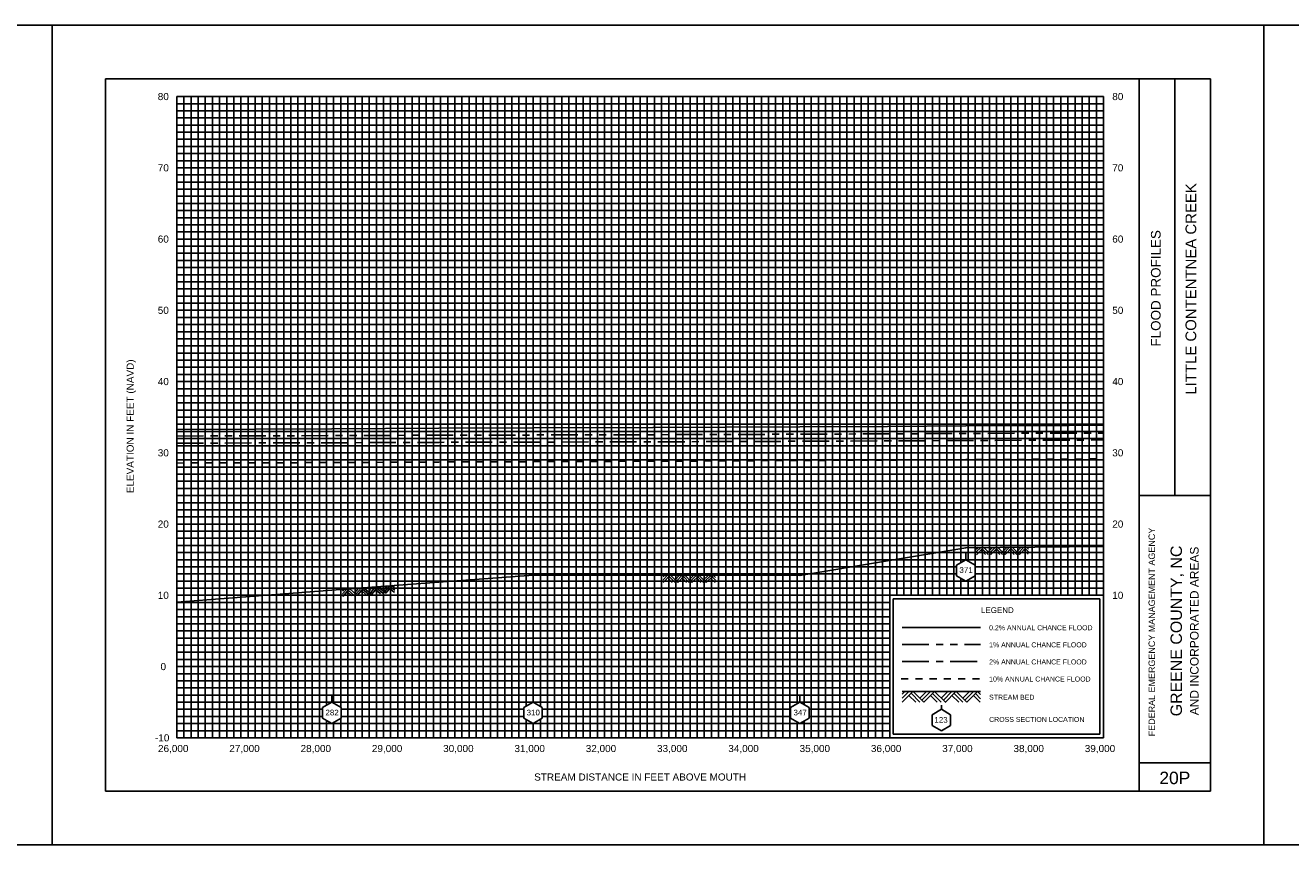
# Model space of a CAD drawing. Header units: inches. Extents: x -2 to 100, y -2 to 19.
# Tile 3 of 7: x 32 to 50, y -2 to 10. Entities that reach past the tile are written whole.
import ezdxf
from ezdxf.enums import TextEntityAlignment as Align

# ---------------------------------------------------------------- set-up
doc = ezdxf.new("R2010")
doc.units = ezdxf.units.IN
doc.header["$LTSCALE"] = 0.3
doc.header["$MEASUREMENT"] = 0
doc.set_wipeout_variables(frame=1)
for name, pattern in [('CENTER', [2, 1.25, -0.25, 0.25, -0.25]), ('DOT', [0.25, 0, -0.25]), ('HIDDEN', [0.375, 0.25, -0.125]), ('PHANTOM', [2.5, 1.25, -0.25, 0.25, -0.25, 0.25, -0.25])]:
    doc.linetypes.add(name, pattern=pattern)
doc.layers.get('0').update_dxf_attribs({"color": 3})
for name, color, linetype in [('1', 5, 'Continuous'), ('2', 50, 'Continuous'), ('3', 9, 'DOT'), ('7', 7, 'Continuous'), ('ROCK', 7, 'Continuous'), ('STREAM', 5, 'Continuous'), ('TEXT', 255, 'Continuous'), ('WS10', 4, 'HIDDEN'), ('WS100', 5, 'PHANTOM'), ('WS50', 1, 'CENTER'), ('WS500', 1, 'Continuous'), ('XSEC', 7, 'Continuous')]:
    doc.layers.add(name, color=color, linetype=linetype)
doc.styles.add('ARIAL', font='ARIAL.TTF')
doc.styles.add('xs', font='ARIAL.TTF')

# ---------------------------------------------------------------- blocks, each defined once
blk = doc.blocks.new('wipeout')
blk.add_wipeout([(0, 0.15), (-0.129917, 0.075), (-0.129917, -0.075), (0, -0.15), (0.129917, -0.075), (0.129917, 0.075)])
blk = doc.blocks.new('xsec')
blk.add_line((0, 0.35), (0, 0.25))
blk.add_blockref('wipeout', (0, 0.1))
for p, q in [((-0.13, 0.175), (0, 0.25)), ((0.13, 0.175), (0, 0.25)), ((0, 0.25), (0, 0.25)), ((-0.13, 0.025), (-0.13, 0.175)), ((0, -0.05), (-0.13, 0.025)), ((0, -0.05), (0.13, 0.025)), ((0.13, 0.025), (0.13, 0.175))]:
    blk.add_line(p, q)
blk = doc.blocks.new('rock')
at = {"layer": 'STREAM'}
for p, q in [((0.171, 0.001), (0.147, -0.023)), ((0.209, 0.001), (0.147, -0.061)), ((0.247, 0.001), (0.147, -0.099)), ((0.251, 0.001), (0.351, -0.099)), ((0.375, 0.001), (0.313, -0.061)), ((0.413, 0.001), (0.332, -0.08)), ((0.451, 0.001), (0.351, -0.099)), ((0.451, 0.001), (0.551, -0.099)), ((0.575, 0.001), (0.513, -0.061)), ((0.613, 0.001), (0.532, -0.08)), ((0.651, 0.001), (0.551, -0.099)), ((0.651, 0.001), (0.751, -0.099)), ((0.776, 0.001), (0.713, -0.061)), ((0.813, 0.001), (0.732, -0.08)), ((0.851, 0.001), (0.751, -0.099)), ((0.851, 0.001), (0.88, -0.028)), ((0.211, -0.034), (0.275, -0.099)), ((0.23, -0.016), (0.313, -0.099)), ((0.413, -0.036), (0.475, -0.099)), ((0.432, -0.018), (0.513, -0.099)), ((0.613, -0.036), (0.676, -0.099)), ((0.632, -0.018), (0.713, -0.099)), ((0.813, -0.036), (0.876, -0.099)), ((0.832, -0.018), (0.88, -0.066))]:
    blk.add_line(p, q, dxfattribs=at)

msp = doc.modelspace()

# ---------------------------------------------------------------- linework, layer by layer
for p, q in [((46.95, 1.95), (44.05, 1.95)), ((44.05, 1.95), (44.05, 0.05)), ((46.95, 0.05), (46.95, 1.95)), ((44.05, 0.05), (46.95, 0.05)), ((44.05, 0.05), (44.05, 0.05))]:
    msp.add_line(p, q)
at = {"layer": '1', "color": 8}
for p, q in [((32.25, 10), (15.25, 10)), ((32.25, -1.5), (32.25, 10)), ((32.25, 10), (32.25, -1.5)), ((49.25, 10), (32.25, 10)), ((49.25, -1.5), (49.25, 10)), ((49.25, 10), (49.25, -1.5)), ((66.25, 10), (49.25, 10)), ((15.25, -1.5), (32.25, -1.5)), ((32.25, -1.5), (49.25, -1.5)), ((49.25, -1.5), (66.25, -1.5))]:
    msp.add_line(p, q, dxfattribs=at)
at = {"layer": '1'}
for p, q in [((33, 9.25), (33, -0.75)), ((48.5, 9.25), (33, 9.25)), ((47.5, -0.75), (47.5, 9.25)), ((48, 3.4), (48, 9.25)), ((48.5, -0.75), (48.5, 9.25)), ((47.5, 3.4), (48.5, 3.4)), ((47.5, -0.35), (48.5, -0.35)), ((33, -0.75), (33, -0.75)), ((33, -0.75), (48.5, -0.75))]:
    msp.add_line(p, q, dxfattribs=at)
at = {"layer": '2', "color": 50}
for p, q in [((34, 0), (34, 9)), ((34, 9), (47, 9)), ((35, 0), (35, 9)), ((36, 0), (36, 9)), ((37, 0), (37, 9)), ((38, 0), (38, 9)), ((39, 0), (39, 9)), ((40, 0), (40, 9)), ((41, 0), (41, 9)), ((42, 0), (42, 9)), ((43, 0), (43, 9)), ((44, 0), (44, 9)), ((47, 0), (47, 9)), ((34, 7), (47, 7)), ((34, 6), (47, 6)), ((34, 5), (47, 5)), ((34, 4), (47, 4)), ((34, 3), (47, 3)), ((34, 2), (47, 2)), ((34, 1), (44, 1)), ((34, 0), (47, 0))]:
    msp.add_line(p, q, dxfattribs=at)
at = {"layer": '2', "color": 50, "linetype": 'Continuous'}
for p, q in [((45, 2), (45, 9)), ((46, 2), (46, 9)), ((34, 8), (47, 8))]:
    msp.add_line(p, q, dxfattribs=at)
at = {"layer": '3', "color": 8, "linetype": 'Continuous'}
for p, q in [((34, 8.9), (47, 8.9)), ((34.1, 0), (34.1, 9)), ((34.2, 0), (34.2, 9)), ((34.3, 0), (34.3, 9)), ((34.4, 0), (34.4, 9)), ((34.5, 0), (34.5, 9)), ((34.6, 0), (34.6, 9)), ((34.7, 0), (34.7, 9)), ((34.8, 0), (34.8, 9)), ((34.9, 0), (34.9, 9)), ((35.1, 0), (35.1, 9)), ((35.2, 0), (35.2, 9)), ((35.3, 0), (35.3, 9)), ((35.4, 0), (35.4, 9)), ((35.5, 0), (35.5, 9)), ((35.6, 0), (35.6, 9)), ((35.7, 0), (35.7, 9)), ((35.8, 0), (35.8, 9)), ((35.9, 0), (35.9, 9)), ((36.1, 0), (36.1, 9)), ((36.2, 0), (36.2, 9)), ((36.3, 0), (36.3, 9)), ((36.4, 0), (36.4, 9)), ((36.5, 0), (36.5, 9)), ((36.6, 0), (36.6, 9)), ((36.7, 0), (36.7, 9)), ((36.8, 0), (36.8, 9)), ((36.9, 0), (36.9, 9)), ((37.1, 0), (37.1, 9)), ((37.2, 0), (37.2, 9)), ((37.3, 0), (37.3, 9)), ((37.4, 0), (37.4, 9)), ((37.5, 0), (37.5, 9)), ((37.6, 0), (37.6, 9)), ((37.7, 0), (37.7, 9)), ((37.8, 0), (37.8, 9)), ((37.9, 0), (37.9, 9)), ((38.1, 0), (38.1, 9)), ((38.2, 0), (38.2, 9)), ((38.3, 0), (38.3, 9)), ((38.4, 0), (38.4, 9)), ((38.5, 0), (38.5, 9)), ((38.6, 0), (38.6, 9)), ((38.7, 0), (38.7, 9)), ((38.8, 0), (38.8, 9)), ((38.9, 0), (38.9, 9)), ((39.1, 0), (39.1, 9)), ((39.2, 0), (39.2, 9)), ((39.3, 0), (39.3, 9)), ((39.4, 0), (39.4, 9)), ((39.5, 0), (39.5, 9)), ((39.6, 0), (39.6, 9)), ((39.7, 0), (39.7, 9)), ((39.8, 0), (39.8, 9)), ((39.9, 0), (39.9, 9)), ((40.1, 0), (40.1, 9)), ((40.2, 0), (40.2, 9)), ((40.3, 0), (40.3, 9)), ((40.4, 0), (40.4, 9)), ((40.5, 0), (40.5, 9)), ((40.6, 0), (40.6, 9)), ((40.7, 0), (40.7, 9)), ((40.8, 0), (40.8, 9)), ((40.9, 0), (40.9, 9)), ((41.1, 0), (41.1, 9)), ((41.2, 0), (41.2, 9)), ((41.3, 0), (41.3, 9)), ((41.4, 0), (41.4, 9)), ((41.5, 0), (41.5, 9)), ((41.6, 0), (41.6, 9)), ((41.7, 0), (41.7, 9)), ((41.8, 0), (41.8, 9)), ((41.9, 0), (41.9, 9)), ((42.1, 0), (42.1, 9)), ((42.2, 0), (42.2, 9)), ((42.3, 0), (42.3, 9)), ((42.4, 0), (42.4, 9)), ((42.5, 0), (42.5, 9)), ((42.6, 0), (42.6, 9)), ((42.7, 0), (42.7, 9)), ((42.8, 0), (42.8, 9)), ((42.9, 0), (42.9, 9)), ((43.1, 0), (43.1, 9)), ((43.2, 0), (43.2, 9)), ((43.3, 0), (43.3, 9)), ((43.4, 0), (43.4, 9)), ((43.5, 0), (43.5, 9)), ((43.6, 0), (43.6, 9)), ((43.7, 0), (43.7, 9)), ((43.8, 0), (43.8, 9)), ((43.9, 0), (43.9, 9)), ((44.1, 2), (44.1, 9)), ((44.2, 2), (44.2, 9)), ((44.3, 2), (44.3, 9)), ((44.4, 2), (44.4, 9)), ((44.5, 2), (44.5, 9)), ((44.6, 2), (44.6, 9)), ((44.7, 2), (44.7, 9)), ((44.8, 2), (44.8, 9)), ((44.9, 2), (44.9, 9)), ((45.1, 2), (45.1, 9)), ((45.2, 2), (45.2, 9)), ((45.3, 2), (45.3, 9)), ((45.4, 2), (45.4, 9)), ((45.5, 2), (45.5, 9)), ((45.6, 2), (45.6, 9)), ((45.7, 2), (45.7, 9)), ((45.8, 2), (45.8, 9)), ((45.9, 2), (45.9, 9)), ((46.1, 2), (46.1, 9)), ((46.2, 2), (46.2, 9)), ((46.3, 2), (46.3, 9)), ((46.4, 2), (46.4, 9)), ((46.5, 2), (46.5, 9)), ((46.6, 2), (46.6, 9)), ((46.7, 2), (46.7, 9)), ((46.8, 2), (46.8, 9)), ((46.9, 2), (46.9, 9)), ((34, 8.8), (47, 8.8)), ((34, 8.7), (47, 8.7)), ((34, 8.6), (47, 8.6)), ((34, 8.5), (47, 8.5)), ((34, 8.4), (47, 8.4)), ((34, 8.3), (47, 8.3)), ((34, 8.2), (47, 8.2)), ((34, 8.1), (47, 8.1)), ((34, 7.9), (47, 7.9)), ((34, 7.8), (47, 7.8)), ((34, 7.7), (47, 7.7)), ((34, 7.6), (47, 7.6)), ((34, 7.5), (47, 7.5)), ((34, 7.4), (47, 7.4)), ((34, 7.3), (47, 7.3)), ((34, 7.2), (47, 7.2)), ((34, 7.1), (47, 7.1)), ((34, 6.9), (47, 6.9)), ((34, 6.8), (47, 6.8)), ((34, 6.7), (47, 6.7)), ((34, 6.6), (47, 6.6)), ((34, 6.5), (47, 6.5)), ((34, 6.4), (47, 6.4)), ((34, 6.3), (47, 6.3)), ((34, 6.2), (47, 6.2)), ((34, 6.1), (47, 6.1)), ((34, 5.9), (47, 5.9)), ((34, 5.8), (47, 5.8)), ((34, 5.7), (47, 5.7)), ((34, 5.6), (47, 5.6)), ((34, 5.5), (47, 5.5)), ((34, 5.4), (47, 5.4)), ((34, 5.3), (47, 5.3)), ((34, 5.2), (47, 5.2)), ((34, 5.1), (47, 5.1)), ((34, 4.9), (47, 4.9)), ((34, 4.8), (47, 4.8)), ((34, 4.7), (47, 4.7)), ((34, 4.6), (47, 4.6)), ((34, 4.5), (47, 4.5)), ((34, 4.4), (47, 4.4)), ((34, 4.3), (47, 4.3)), ((34, 4.2), (47, 4.2)), ((34, 4.1), (47, 4.1)), ((34, 3.9), (47, 3.9)), ((34, 3.8), (47, 3.8)), ((34, 3.7), (47, 3.7)), ((34, 3.6), (47, 3.6)), ((34, 3.5), (47, 3.5)), ((34, 3.4), (47, 3.4)), ((34, 3.3), (47, 3.3)), ((34, 3.2), (47, 3.2)), ((34, 3.1), (47, 3.1)), ((34, 2.9), (47, 2.9)), ((34, 2.8), (47, 2.8)), ((34, 2.7), (47, 2.7)), ((34, 2.6), (47, 2.6)), ((34, 2.5), (47, 2.5)), ((34, 2.4), (47, 2.4)), ((34, 2.3), (47, 2.3)), ((34, 2.2), (47, 2.2)), ((34, 2.1), (47, 2.1)), ((34, 1.9), (44, 1.9)), ((34, 1.8), (44, 1.8)), ((34, 1.7), (44, 1.7)), ((34, 1.6), (44, 1.6)), ((34, 1.5), (44, 1.5)), ((34, 1.4), (44, 1.4)), ((34, 1.3), (44, 1.3)), ((34, 1.2), (44, 1.2)), ((34, 1.1), (44, 1.1)), ((34, 0.9), (44, 0.9)), ((34, 0.8), (44, 0.8)), ((34, 0.7), (44, 0.7)), ((34, 0.6), (44, 0.6)), ((34, 0.5), (44, 0.5)), ((34, 0.4), (44, 0.4)), ((34, 0.3), (44, 0.3)), ((34, 0.2), (44, 0.2)), ((34, 0.1), (44, 0.1))]:
    msp.add_line(p, q, dxfattribs=at)
at = {"layer": '7'}
for p, q in [((44.725, 0.4), (44.595, 0.325)), ((44.725, 0.4), (44.725, 0.458)), ((44.855, 0.325), (44.725, 0.4)), ((44.595, 0.325), (44.595, 0.175)), ((44.595, 0.325), (44.595, 0.325)), ((44.855, 0.175), (44.855, 0.325)), ((44.595, 0.175), (44.725, 0.1)), ((44.725, 0.1), (44.855, 0.175))]:
    msp.add_line(p, q, dxfattribs=at)
at = {"layer": 'STREAM'}
for p, q in [((44.212, 0.65), (44.175, 0.613)), ((44.268, 0.65), (44.175, 0.557)), ((44.325, 0.65), (44.175, 0.5)), ((44.175, 0.65), (45.275, 0.65)), ((44.271, 0.596), (44.368, 0.5)), ((44.3, 0.625), (44.424, 0.5)), ((44.331, 0.65), (44.481, 0.5)), ((44.518, 0.65), (44.424, 0.557)), ((44.574, 0.65), (44.453, 0.528)), ((44.631, 0.65), (44.481, 0.5)), ((44.574, 0.593), (44.668, 0.5)), ((44.603, 0.622), (44.724, 0.5)), ((44.631, 0.65), (44.781, 0.5)), ((44.818, 0.65), (44.724, 0.557)), ((44.874, 0.65), (44.753, 0.528)), ((44.928, 0.648), (44.778, 0.498)), ((44.874, 0.593), (44.968, 0.5)), ((44.903, 0.622), (45.024, 0.5)), ((44.931, 0.65), (45.081, 0.5)), ((45.118, 0.65), (45.024, 0.557)), ((45.174, 0.65), (45.053, 0.528)), ((45.231, 0.65), (45.081, 0.5)), ((45.174, 0.593), (45.268, 0.5)), ((45.203, 0.622), (45.275, 0.549)), ((45.231, 0.65), (45.275, 0.606))]:
    msp.add_line(p, q, dxfattribs=at)
at = {"layer": 'STREAM', "flags": 128}
msp.add_lwpolyline([(34, 1.904), (36.175, 2.07), (37.674, 2.184), (38.997, 2.285), (40.676, 2.281), (42.741, 2.276), (43.968, 2.483), (45.068, 2.668), (46.518, 2.679), (47, 2.683)], dxfattribs=at)
at = {"layer": 'WS10'}
msp.add_line((44.16, 0.83), (45.26, 0.83), dxfattribs=at)
at = {"layer": 'WS10', "flags": 128}
msp.add_lwpolyline([(34, 3.857), (36.175, 3.863), (37.674, 3.871), (38.997, 3.876), (40.676, 3.882), (42.741, 3.892), (43.968, 3.898), (45.068, 3.904), (46.518, 3.912), (47, 3.916)], dxfattribs=at)
at = {"layer": 'WS100'}
msp.add_line((44.175, 1.31), (45.275, 1.31), dxfattribs=at)
at = {"layer": 'WS100', "flags": 128}
msp.add_lwpolyline([(34, 4.235), (36.175, 4.242), (37.674, 4.247), (38.997, 4.25), (40.676, 4.254), (42.741, 4.261), (43.968, 4.266), (45.068, 4.272), (46.518, 4.276), (47, 4.278)], dxfattribs=at)
at = {"layer": 'WS50'}
msp.add_line((44.175, 1.07), (45.275, 1.07), dxfattribs=at)
at = {"layer": 'WS50', "flags": 128}
msp.add_lwpolyline([(34, 4.135), (36.175, 4.141), (37.674, 4.147), (38.997, 4.15), (40.676, 4.154), (42.741, 4.162), (43.968, 4.167), (45.068, 4.173), (46.518, 4.178), (47, 4.18)], dxfattribs=at)
at = {"layer": 'WS500'}
msp.add_line((44.175, 1.55), (45.275, 1.55), dxfattribs=at)
at = {"layer": 'WS500', "flags": 128}
msp.add_lwpolyline([(34, 4.327), (36.175, 4.337), (37.674, 4.345), (38.997, 4.349), (40.676, 4.354), (42.741, 4.365), (43.968, 4.371), (45.068, 4.379), (46.518, 4.385), (47, 4.388)], dxfattribs=at)

# ---------------------------------------------------------------- block references
at = {"layer": 'ROCK'}
for p, rotation in [((36.175, 2.07), 4.349013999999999), ((40.676, 2.281), 359.861269)]:
    msp.add_blockref('rock', p, dxfattribs=dict(at, rotation=rotation))

# ---------------------------------------------------------------- texts
at = {"style": 'ARIAL'}
for s, height, p in [('LEGEND', 0.08, (45.281, 1.752)), ('0.2% ANNUAL CHANCE FLOOD', 0.07, (45.395, 1.51)), ('1% ANNUAL CHANCE FLOOD', 0.07, (45.395, 1.27)), ('2% ANNUAL CHANCE FLOOD', 0.07, (45.395, 1.03)), ('10% ANNUAL CHANCE FLOOD', 0.07, (45.395, 0.79)), ('STREAM BED', 0.07, (45.395, 0.535)), ('CROSS SECTION LOCATION', 0.07, (45.395, 0.223))]:
    msp.add_text(s, height=height, dxfattribs=at).set_placement(p)
at = {"layer": 'TEXT'}
for s, height, style, p in [('    80', 0.1, 'ARIAL', (33.578, 8.95)), ('   80', 0.1, 'ARIAL', (47.006, 8.95)), ('    70', 0.1, 'ARIAL', (33.578, 7.95)), ('   70', 0.1, 'ARIAL', (47.006, 7.95)), ('    60', 0.1, 'ARIAL', (33.578, 6.95)), ('   60', 0.1, 'ARIAL', (47.006, 6.95)), ('    50', 0.1, 'ARIAL', (33.578, 5.95)), ('   50', 0.1, 'ARIAL', (47.006, 5.95)), ('    40', 0.1, 'ARIAL', (33.578, 4.95)), ('   40', 0.1, 'ARIAL', (47.006, 4.95)), ('    30', 0.1, 'ARIAL', (33.578, 3.95)), ('   30', 0.1, 'ARIAL', (47.006, 3.95)), ('    20', 0.1, 'ARIAL', (33.578, 2.95)), ('   20', 0.1, 'ARIAL', (47.006, 2.95)), ('    10', 0.1, 'ARIAL', (33.578, 1.95)), ('   10', 0.1, 'ARIAL', (47.006, 1.95)), ('     0', 0.1, 'ARIAL', (33.578, 0.95)), ('123', 0.08, 'xs', (44.627, 0.212)), ('   -10', 0.1, 'ARIAL', (33.578, -0.05))]:
    msp.add_text(s, height=height, dxfattribs=dict(at, style=style)).set_placement(p)
at = {"layer": 'TEXT', "style": 'ARIAL'}
for s, height, p in [('LITTLE CONTENTNEA CREEK', 0.15, (48.3, 6.3)), ('GREENE COUNTY, NC', 0.16, (48.1, 1.5)), ('AND INCORPORATED AREAS', 0.12, (48.333, 1.5))]:
    msp.add_text(s, height=height, rotation=90, dxfattribs=at).set_placement(p, align=Align.CENTER)
for s, height, p in [('FLOOD PROFILES', 0.135, (47.8, 5.491)), ('ELEVATION IN FEET (NAVD)', 0.1, (33.396, 3.433)), ('FEDERAL EMERGENCY MANAGEMENT AGENCY', 0.09, (47.721, 0.022))]:
    msp.add_text(s, height=height, rotation=90, dxfattribs=at).set_placement(p)
for s, height, p in [('26,000', 0.1, (33.95, -0.2)), ('27,000', 0.1, (34.95, -0.2)), ('28,000', 0.1, (35.95, -0.2)), ('29,000', 0.1, (36.95, -0.2)), ('30,000', 0.1, (37.95, -0.2)), ('31,000', 0.1, (38.95, -0.2)), ('32,000', 0.1, (39.95, -0.2)), ('33,000', 0.1, (40.95, -0.2)), ('34,000', 0.1, (41.95, -0.2)), ('35,000', 0.1, (42.95, -0.2)), ('36,000', 0.1, (43.95, -0.2)), ('37,000', 0.1, (44.95, -0.2)), ('38,000', 0.1, (45.95, -0.2)), ('39,000', 0.1, (46.95, -0.2)), ('STREAM DISTANCE IN FEET ABOVE MOUTH', 0.1, (40.5, -0.6)), ('20P', 0.175, (48, -0.65))]:
    msp.add_text(s, height=height, dxfattribs=at).set_placement(p, align=Align.CENTER)

# ---------------------------------------------------------------- next in the draw order: block references
at = {"layer": 'XSEC', "color": 3}
for p in [(45.068, 2.25), (36.175, 0.25), (38.997, 0.25), (42.741, 0.25)]:
    msp.add_blockref('xsec', p, dxfattribs=at)

# ---------------------------------------------------------------- next in the draw order: block references
at = {"layer": 'ROCK', "rotation": 0.4346516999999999}
msp.add_blockref('rock', (45.068, 2.668), dxfattribs=at)

# ---------------------------------------------------------------- next in the draw order: texts
at = {"layer": 'TEXT', "style": 'xs'}
for s, p in [('371', (44.978, 2.315)), ('282', (36.085, 0.315)), ('310', (38.907, 0.315)), ('347', (42.651, 0.315))]:
    msp.add_text(s, height=0.08, dxfattribs=at).set_placement(p)

doc.saveas('drawing.dxf')
